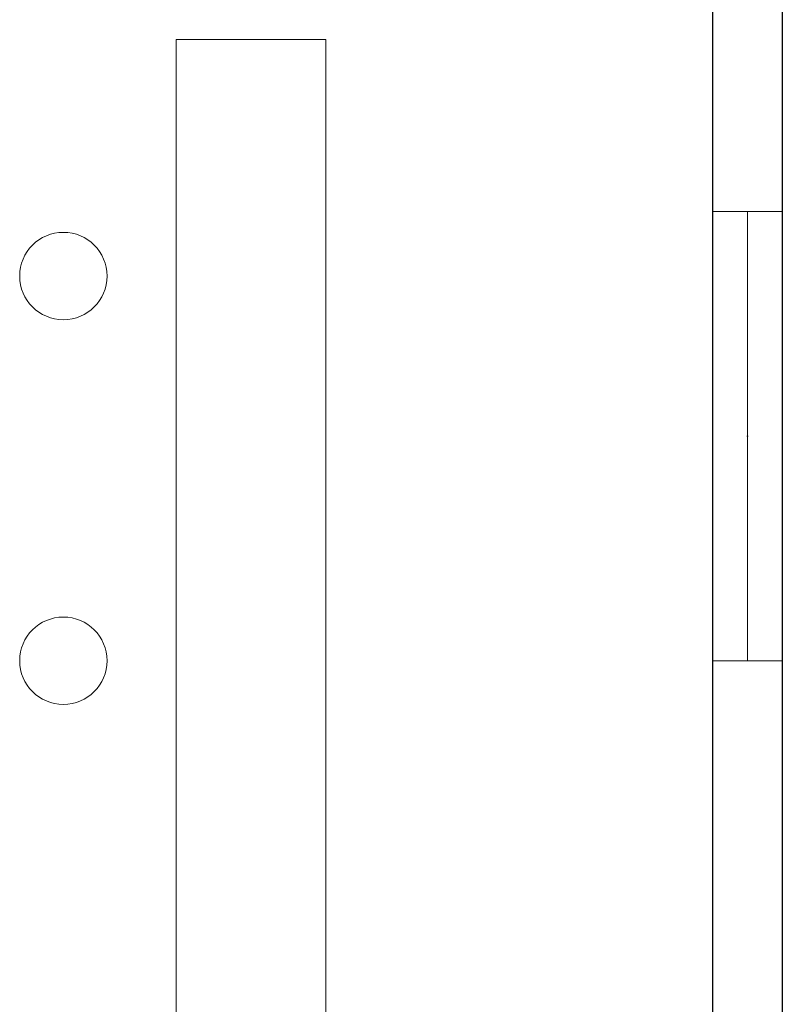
# Model space of a CAD drawing. Header units: millimetres. Extents: x 0 to 11.7, y 0 to 17.
# Tile 22 of 31: x 8.6 to 11.7, y 6.6 to 10.5. Entities that reach past the tile are written whole.
import ezdxf

# ---------------------------------------------------------------- set-up
doc = ezdxf.new("R2010")
doc.units = ezdxf.units.MM
doc.layers.add('_cerramiento', color=251, linetype='Continuous', lineweight=25)
doc.layers.add('_ventanas', color=132, linetype='Continuous', lineweight=5)
doc.layers.add('_mobiliario', color=7, linetype='Continuous', lineweight=5, true_color=0x9e9e9e)

msp = doc.modelspace()

# ---------------------------------------------------------------- linework, layer by layer
msp.add_point((11.5492, 8.8461))
at = {"layer": '_cerramiento'}
for p, q in [((11.6892, 11.773), (11.6892, 0)), ((11.4092, 11.7015), (11.4092, 0.28))]:
    msp.add_line(p, q, dxfattribs=at)
at = {"layer": '_mobiliario'}
msp.add_lwpolyline([(9.2604, 10.4358), (9.8604, 10.4358), (9.8604, 1.3147), (9.2604, 1.3147)], close=True, dxfattribs=at)
for centre in [(8.808, 9.4882), (8.808, 7.9468)]:
    msp.add_circle(centre, 0.175, dxfattribs=at)
at = {"layer": '_ventanas'}
for p, q in [((11.4092, 9.7461), (11.6892, 9.7461)), ((11.4092, 7.9461), (11.6892, 7.9461))]:
    msp.add_line(p, q, dxfattribs=at)
msp.add_lwpolyline([(11.5492, 7.9461), (11.5492, 9.7461)], dxfattribs=at)

doc.saveas('drawing.dxf')
